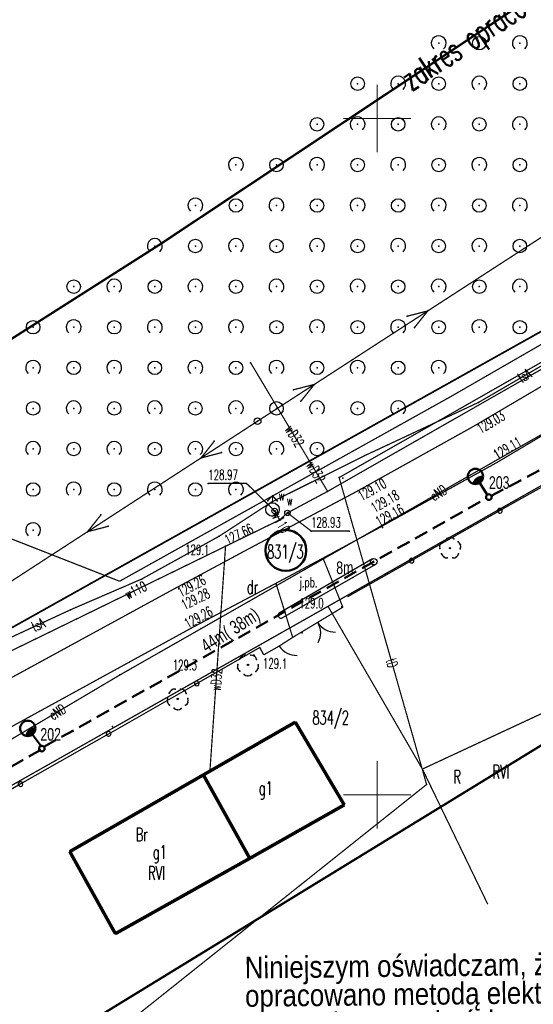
# Model space of a CAD drawing. Extents: x 6497146 to 6497453, y 5961397 to 5961603.
# Tile 5 of 10: x 6497224 to 6497262, y 5961435 to 5961507. Entities that reach past the tile are written whole.
import ezdxf

# ---------------------------------------------------------------- set-up
doc = ezdxf.new("R2010")
doc.units = 0
doc.header["$MEASUREMENT"] = 0
for name, pattern in [('BKO', [1.5, 1, -0.5]), ('GAO', [2.5, 1.5, -1]), ('GPE', [2, 1, 1]), ('GUZ', [1.5, 1, -0.5]), ('WRU', [1.5, 1, -0.5]), ('WSQ', [1.75, 1.25, -0.5])]:
    doc.linetypes.add(name, pattern=pattern)
doc.layers.get('0').update_dxf_attribs({"linetype": 'CONTINUOUS'})
for name, color, linetype, lineweight in [('_Opisy', 7, 'CONTINUOUS', 25), ('opis proj zagospodarowania', 7, 'CONTINUOUS', 0), ('Oświetlenie drogowe', 10, 'BKO', 50), ('przepusty', 104, 'CONTINUOUS', 25)]:
    doc.layers.add(name, color=color, linetype=linetype, lineweight=lineweight)
for name, color, linetype in [('budynek ewidencyjny', 7, 'CONTINUOUS'), ('drzewo liściaste', 96, 'CONTINUOUS'), ('granica', 96, 'GPE'), ('hydrant', 5, 'CONTINUOUS'), ('jezdnia', 7, 'WSQ'), ('numer działki ewidencyjnej', 96, 'CONTINUOUS'), ('obręb ewidencyjny', 7, 'GAO'), ('ogrodzenie trwałe', 7, 'CONTINUOUS'), ('opis bud', 7, 'CONTINUOUS'), ('opis wysok', 7, 'CONTINUOUS'), ('OT_Ogrodzenia', 7, 'CONTINUOUS'), ('OT_ZagospodarowanieTerenu', 7, 'CONTINUOUS'), ('przewód elektroenergetyczny niskiego napięcia', 1, 'CONTINUOUS'), ('przewód elektroenergetyczny podziemny', 1, 'CONTINUOUS'), ('przewód telekomunikacyjny podziemny', 30, 'CONTINUOUS'), ('przewód wodociągowy', 5, 'CONTINUOUS'), ('rzedna', 7, 'CONTINUOUS'), ('rzedna-Atr2', 7, 'CONTINUOUS'), ('siatka', 7, 'CONTINUOUS'), ('słup przewodów napowietrznych', 7, 'GUZ'), ('użytek', 96, 'WSQ'), ('Zakres', 4, 'WSQ'), ('zasuwa lub zawór', 5, 'CONTINUOUS')]:
    doc.layers.add(name, color=color, linetype=linetype)
doc.layers.get('0').off()
doc.styles.add('EL', font='romans.shx', dxfattribs={"width": 0.7})
doc.styles.get("Standard").update_dxf_attribs({"font": 'simplex.shx', "width": 0.85})

# ---------------------------------------------------------------- blocks, each defined once
blk = doc.blocks.new('L_2_20_3')
at = {"color": 0, "linetype": 'Continuous'}
for centre, start, end in [((-3, 0), 299.9816, 0), ((3, 0), 180, 240.0184)]:
    blk.add_arc(centre, 3, start, end, dxfattribs=at)
blk = doc.blocks.new('L_2_56_1')
at = {"color": 0, "linetype": 'Continuous'}
blk.add_arc((3, 0), 3, 180, 240.0184, dxfattribs=at)
blk = doc.blocks.new('OTZK_1')
at = {"color": 0, "linetype": 'Continuous'}
blk.add_arc((0, 0), 1.1, 311.1859, 228.8141, dxfattribs=at)
blk = doc.blocks.new('OTZZ_2')
at = {"color": 0, "linetype": 'Continuous'}
blk.add_circle((0, 0), 1, dxfattribs=at)

msp = doc.modelspace()

# ---------------------------------------------------------------- hatches: boundary and pattern name
at = {"layer": 'Oświetlenie drogowe', "linetype": 'ByBlock'}
for points in [[(6497257.836, 5961473.601, 0.354336), (6497257.049, 5961473.037, 0.249377), (6497257.578, 5961473.081, 0.276592)], [(6497224.724, 5961455.015, 0.354336), (6497223.981, 5961454.394, 0.249377), (6497224.505, 5961454.477, 0.276592)]]:
    msp.add_hatch(color=256, dxfattribs=at).paths.add_polyline_path(points)

# ---------------------------------------------------------------- linework, layer by layer
at = {"layer": 'budynek ewidencyjny', "linetype": 'Continuous', "const_width": 0.25}
for points in [[(6497237.153, 5961451.481), (6497243.953, 5961455.381)], [(6497243.953, 5961455.381), (6497247.573, 5961449.261)], [(6497227.273, 5961445.811), (6497237.153, 5961451.481)], [(6497237.153, 5961451.481), (6497240.583, 5961445.311)], [(6497240.583, 5961445.311), (6497237.153, 5961451.481)], [(6497247.573, 5961449.261), (6497240.583, 5961445.311)], [(6497230.643, 5961439.741), (6497227.273, 5961445.811)], [(6497240.583, 5961445.311), (6497230.643, 5961439.741)]]:
    msp.add_lwpolyline(points, dxfattribs=at)
at = {"layer": 'budynek ewidencyjny'}
for p in [(6497243.953, 5961455.381), (6497243.953, 5961455.381), (6497237.153, 5961451.481), (6497237.153, 5961451.481), (6497237.153, 5961451.481), (6497237.153, 5961451.481), (6497247.573, 5961449.261), (6497247.573, 5961449.261), (6497227.273, 5961445.811), (6497227.273, 5961445.811), (6497240.583, 5961445.311), (6497240.583, 5961445.311), (6497240.583, 5961445.311), (6497240.583, 5961445.311), (6497230.643, 5961439.741), (6497230.643, 5961439.741)]:
    msp.add_point(p, dxfattribs=at)
at = {"layer": 'drzewo liściaste', "color": 94, "linetype": 'Continuous'}
for centre in [(6497255.403, 5961468.241), (6497240.453, 5961459.611), (6497235.253, 5961457.101)]:
    msp.add_circle(centre, 0.05, dxfattribs=at)
at = {"layer": 'drzewo liściaste', "linetype": 'Continuous'}
for centre, start, end in [((6497255.024, 5961468.368), 120.814, 202.054), ((6497255.406, 5961468.641), 48.778, 130.234), ((6497255.784, 5961468.361), 336.958, 58.198), ((6497255.165, 5961467.919), 192.727, 274.377), ((6497255.635, 5961467.915), 264.635, 346.285), ((6497240.223, 5961459.938), 84.23, 165.88), ((6497240.693, 5961459.931), 12.322, 93.972), ((6497240.071, 5961459.493), 156.553, 237.793), ((6497240.831, 5961459.481), 300.409, 21.649), ((6497240.446, 5961459.211), 228.373, 309.829), ((6497235.023, 5961457.428), 84.23, 165.88), ((6497235.493, 5961457.421), 12.322, 93.972), ((6497234.871, 5961456.983), 156.553, 237.793), ((6497235.631, 5961456.971), 300.409, 21.649), ((6497235.246, 5961456.701), 228.373, 309.829)]:
    msp.add_arc(centre, 0.4, start, end, dxfattribs=at)
at = {"layer": 'drzewo liściaste'}
for p in [(6497254.645, 5961468.495), (6497254.819, 5961468.712), (6497255.148, 5961468.946), (6497255.41, 5961469.041), (6497255.67, 5961468.942), (6497255.995, 5961468.701), (6497254.653, 5961468.218), (6497254.775, 5961467.831), (6497255.403, 5961468.241), (6497256.024, 5961467.82), (6497256.152, 5961468.205), (6497256.165, 5961468.482), (6497254.927, 5961467.597), (6497255.195, 5961467.52), (6497255.598, 5961467.517), (6497255.867, 5961467.589), (6497239.835, 5961460.036), (6497239.993, 5961460.266), (6497240.263, 5961460.336), (6497240.665, 5961460.33), (6497240.933, 5961460.251), (6497241.084, 5961460.016), (6497239.689, 5961459.375), (6497239.704, 5961459.652), (6497239.858, 5961459.154), (6497240.453, 5961459.611), (6497241.033, 5961459.136), (6497241.203, 5961459.628), (6497241.209, 5961459.351), (6497240.181, 5961458.912), (6497240.44, 5961458.811), (6497240.703, 5961458.904), (6497234.793, 5961457.756), (6497235.063, 5961457.826), (6497235.465, 5961457.82), (6497235.733, 5961457.741), (6497234.489, 5961456.865), (6497234.504, 5961457.142), (6497234.635, 5961457.526), (6497235.253, 5961457.101), (6497235.884, 5961457.506), (6497236.003, 5961457.118), (6497236.009, 5961456.841), (6497234.658, 5961456.644), (6497234.981, 5961456.402), (6497235.24, 5961456.301), (6497235.503, 5961456.394), (6497235.833, 5961456.626)]:
    msp.add_point(p, dxfattribs=at)
at = {"layer": 'granica', "linetype": 'GPE', "const_width": 0.09}
for points in [[(6497221.783, 5961461.691), (6497271.943, 5961489.751)], [(6497191.743, 5961433.031), (6497278.863, 5961482.331)]]:
    msp.add_lwpolyline(points, dxfattribs=at)
at = {"layer": 'hydrant', "linetype": 'Continuous', "const_width": 0.09}
for points in [[(6497241.909, 5961471.747), (6497242.263, 5961472.101)], [(6497242.263, 5961471.601), (6497242.263, 5961472.101)], [(6497242.617, 5961471.747), (6497242.263, 5961472.101)]]:
    msp.add_lwpolyline(points, dxfattribs=at)
at = {"layer": 'hydrant', "linetype": 'Continuous'}
msp.add_circle((6497242.263, 5961471.101), 0.5, dxfattribs=at)
at = {"layer": 'hydrant'}
for p in [(6497241.909, 5961471.747), (6497242.263, 5961472.101), (6497242.263, 5961472.101), (6497242.263, 5961472.101), (6497242.263, 5961471.601), (6497242.617, 5961471.747), (6497242.263, 5961471.101)]:
    msp.add_point(p, dxfattribs=at)
at = {"layer": 'jezdnia', "linetype": 'WSQ', "const_width": 0.09}
for points in [[(6497266.778, 5961482.923), (6497257.095, 5961477.224)], [(6497250.053, 5961469.696), (6497258.881, 5961474.585), (6497268.259, 5961480.157)], [(6497257.095, 5961477.224), (6497248.379, 5961472.372), (6497240.457, 5961468.167), (6497234.95, 5961465.208), (6497220.401, 5961457.275)], [(6497246, 5961467.505), (6497250.053, 5961469.696)], [(6497242.521, 5961465.645), (6497246, 5961467.505)], [(6497236.284, 5961462.345), (6497242.521, 5961465.645)], [(6497221.013, 5961453.921), (6497221.765, 5961454.388), (6497236.284, 5961462.345)]]:
    msp.add_lwpolyline(points, dxfattribs=at)
msp.add_lwpolyline([(6497247.468, 5961463.88), (6497243.759, 5961461.644), (6497242.521, 5961465.645), (6497246, 5961467.505)], close=True, dxfattribs=at)
at = {"layer": 'jezdnia'}
for p in [(6497247.463, 5961473.411), (6497250.403, 5961469.771), (6497246.063, 5961467.471), (6497246.063, 5961467.471), (6497242.523, 5961465.611), (6497242.523, 5961465.611), (6497247.403, 5961463.901), (6497236.993, 5961462.301), (6497244.453, 5961461.971)]:
    msp.add_point(p, dxfattribs=at)
at = {"layer": 'obręb ewidencyjny', "linetype": 'GAO', "const_width": 0.13}
for points in [[(6497153.779, 5961417.466), (6497170.743, 5961428.761), (6497188.803, 5961440.631), (6497216.983, 5961459.111), (6497221.783, 5961461.691), (6497271.943, 5961489.751), (6497274.333, 5961487.191), (6497278.863, 5961482.331), (6497291.403, 5961469.611), (6497295.629, 5961465.111)], [(6497295.629, 5961465.111), (6497291.403, 5961469.611), (6497278.863, 5961482.331), (6497274.333, 5961487.191), (6497271.943, 5961489.751), (6497221.783, 5961461.691), (6497216.983, 5961459.111), (6497188.803, 5961440.631), (6497170.743, 5961428.761), (6497153.779, 5961417.466)]]:
    msp.add_lwpolyline(points, dxfattribs=at)
at = {"layer": 'ogrodzenie trwałe', "linetype": 'Continuous'}
for points in [[(6497278.61, 5961481.832), (6497272.352, 5961478.373), (6497272.352, 5961478.373, 1), (6497272.046, 5961478.204, 1), (6497272.352, 5961478.373), (6497272.046, 5961478.204), (6497265.788, 5961474.745), (6497265.788, 5961474.745, 1), (6497265.482, 5961474.576, 1), (6497265.788, 5961474.745), (6497265.482, 5961474.576), (6497261.512, 5961472.382), (6497261.512, 5961472.382), (6497259.236, 5961471.096), (6497259.236, 5961471.096, 1), (6497258.931, 5961470.924, 1), (6497259.236, 5961471.096), (6497258.931, 5961470.924), (6497252.706, 5961467.406), (6497252.706, 5961467.406, 1), (6497252.402, 5961467.234, 1), (6497252.706, 5961467.406), (6497252.402, 5961467.234), (6497247.823, 5961464.647)], [(6497242.767, 5961461.009), (6497241.623, 5961460.348), (6497241.623, 5961460.348), (6497241.336, 5961460.9), (6497241.336, 5961460.9), (6497236.814, 5961458.319), (6497236.814, 5961458.319, 1), (6497236.51, 5961458.145, 1), (6497236.814, 5961458.319), (6497236.51, 5961458.145), (6497230.301, 5961454.601), (6497230.301, 5961454.601, 1), (6497229.997, 5961454.427, 1), (6497230.301, 5961454.601), (6497229.997, 5961454.427), (6497223.787, 5961450.883), (6497223.787, 5961450.883, 1), (6497223.483, 5961450.709, 1), (6497223.787, 5961450.883), (6497223.483, 5961450.709), (6497221.193, 5961449.402)]]:
    msp.add_lwpolyline(points, format="xyb", dxfattribs=at)
at = {"layer": 'ogrodzenie trwałe'}
for p in [(6497247.403, 5961463.901), (6497244.453, 5961461.971), (6497230.423, 5961455.051)]:
    msp.add_point(p, dxfattribs=at)
at = {"layer": 'opis wysok', "linetype": 'Continuous'}
msp.add_circle((6497240.873, 5961460.321), 0.045, dxfattribs=at)
at = {"layer": 'OT_Ogrodzenia', "color": 7, "linetype": 'Continuous', "const_width": 0.09}
for points in [[(6497243.759, 5961461.644), (6497247.468, 5961463.88)], [(6497242.767, 5961461.009), (6497243.759, 5961461.644)]]:
    msp.add_lwpolyline(points, dxfattribs=at)
at = {"layer": 'OT_ZagospodarowanieTerenu', "linetype": 'WRU', "const_width": 0.09}
for points in [[(6497276.203, 5961491.406), (6497255.462, 5961479.454)], [(6497255.462, 5961479.454), (6497230.955, 5961465.796)], [(6497230.955, 5961465.796), (6497222.31, 5961469.18)]]:
    msp.add_lwpolyline(points, dxfattribs=at)
at = {"layer": 'OT_ZagospodarowanieTerenu'}
for p in [(6497254.56, 5961505.575), (6497257.56, 5961505.575), (6497260.56, 5961505.575), (6497248.56, 5961502.575), (6497251.56, 5961502.575), (6497254.56, 5961502.575), (6497257.56, 5961502.575), (6497260.56, 5961502.575), (6497245.56, 5961499.575), (6497248.56, 5961499.575), (6497251.56, 5961499.575), (6497254.56, 5961499.575), (6497257.56, 5961499.575), (6497260.56, 5961499.575), (6497239.56, 5961496.575), (6497242.56, 5961496.575), (6497245.56, 5961496.575), (6497248.56, 5961496.575), (6497251.56, 5961496.575), (6497254.56, 5961496.575), (6497257.56, 5961496.575), (6497260.56, 5961496.575), (6497236.56, 5961493.575), (6497239.56, 5961493.575), (6497242.56, 5961493.575), (6497245.56, 5961493.575), (6497248.56, 5961493.575), (6497251.56, 5961493.575), (6497254.56, 5961493.575), (6497257.56, 5961493.575), (6497260.56, 5961493.575), (6497233.56, 5961490.575), (6497236.56, 5961490.575), (6497239.56, 5961490.575), (6497242.56, 5961490.575), (6497245.56, 5961490.575), (6497248.56, 5961490.575), (6497251.56, 5961490.575), (6497254.56, 5961490.575), (6497257.56, 5961490.575), (6497260.56, 5961490.575), (6497227.56, 5961487.575), (6497230.56, 5961487.575), (6497233.56, 5961487.575), (6497236.56, 5961487.575), (6497239.56, 5961487.575), (6497242.56, 5961487.575), (6497245.56, 5961487.575), (6497248.56, 5961487.575), (6497251.56, 5961487.575), (6497254.56, 5961487.575), (6497257.56, 5961487.575), (6497260.56, 5961487.575), (6497224.56, 5961484.575), (6497227.56, 5961484.575), (6497230.56, 5961484.575), (6497233.56, 5961484.575), (6497236.56, 5961484.575), (6497239.56, 5961484.575), (6497242.56, 5961484.575), (6497245.56, 5961484.575), (6497248.56, 5961484.575), (6497251.56, 5961484.575), (6497254.56, 5961484.575), (6497257.56, 5961484.575), (6497260.56, 5961484.575), (6497224.56, 5961481.575), (6497227.56, 5961481.575), (6497230.56, 5961481.575), (6497233.56, 5961481.575), (6497236.56, 5961481.575), (6497239.56, 5961481.575), (6497242.56, 5961481.575), (6497245.56, 5961481.575), (6497248.56, 5961481.575), (6497251.56, 5961481.575), (6497254.56, 5961481.575), (6497224.56, 5961478.575), (6497227.56, 5961478.575), (6497230.56, 5961478.575), (6497233.56, 5961478.575), (6497236.56, 5961478.575), (6497239.56, 5961478.575), (6497242.56, 5961478.575), (6497245.56, 5961478.575), (6497248.56, 5961478.575), (6497251.56, 5961478.575), (6497224.56, 5961475.575), (6497227.56, 5961475.575), (6497230.56, 5961475.575), (6497233.56, 5961475.575), (6497236.56, 5961475.575), (6497239.56, 5961475.575), (6497242.56, 5961475.575), (6497245.56, 5961475.575), (6497224.56, 5961472.575), (6497227.56, 5961472.575), (6497230.56, 5961472.575), (6497233.56, 5961472.575), (6497236.56, 5961472.575), (6497239.56, 5961472.575), (6497224.56, 5961469.575)]:
    msp.add_point(p, dxfattribs=at)
at = {"layer": 'Oświetlenie drogowe', "linetype": 'ByBlock'}
for p, q in [((6497257.572, 5961473.09), (6497258.166, 5961472.156)), ((6497224.498, 5961454.485), (6497225.159, 5961453.598))]:
    msp.add_line(p, q, dxfattribs=at)
at = {"layer": 'Oświetlenie drogowe', "linetype": 'BKO'}
msp.add_line((6497225.355, 5961453.549), (6497258.073, 5961471.91), dxfattribs=at)
for points in [[(6497258.445, 5961472.112), (6497278.399, 5961482.59), (6497290.483, 5961493.009)], [(6497225.12, 5961453.335), (6497193.033, 5961434.961), (6497189.398, 5961440.396), (6497187.361, 5961440.041), (6497183.386, 5961442.368), (6497183.16, 5961447.119)]]:
    msp.add_lwpolyline(points, dxfattribs=at)
at = {"layer": 'Oświetlenie drogowe', "linetype": 'ByBlock'}
for centre, radius in [((6497257.273, 5961473.548), 0.565), ((6497258.27, 5961472.016), 0.207), ((6497224.166, 5961454.92), 0.565), ((6497225.204, 5961453.424), 0.207)]:
    msp.add_circle(centre, radius, dxfattribs=at)
at = {"layer": 'Oświetlenie drogowe', "color": 92, "linetype": 'ByBlock', "lineweight": 50}
msp.add_circle((6497243.254, 5961468.073), 1.513, dxfattribs=at)
at = {"layer": 'przepusty', "color": 6}
for points in [[(6497242.77, 5961463.461), (6497249.66, 5961467.487)], [(6497243.028, 5961463.113), (6497249.903, 5961467.055)]]:
    msp.add_lwpolyline(points, dxfattribs=at)
msp.add_circle((6497249.757, 5961467.242), 0.24, dxfattribs=at)
msp.add_arc((6497242.897, 5961463.28), 0.216, 128.84432, 310.52341, dxfattribs=at)
at = {"layer": 'przewód elektroenergetyczny niskiego napięcia', "linetype": 'Continuous', "const_width": 0.09}
for points in [[(6497281.483, 5961503.741), (6497241.163, 5961477.631)], [(6497245.36, 5961480.349), (6497253.753, 5961485.784)], [(6497253.753, 5961485.784), (6497252.222, 5961485.388)], [(6497253.753, 5961485.784), (6497252.766, 5961484.549)], [(6497241.163, 5961477.631), (6497245.36, 5961480.349)], [(6497245.36, 5961480.349), (6497243.829, 5961479.953)], [(6497245.36, 5961480.349), (6497244.372, 5961479.114)], [(6497241.163, 5961477.631), (6497199.743, 5961450.721)], [(6497241.163, 5961477.631), (6497236.97, 5961474.907)], [(6497236.97, 5961474.907), (6497237.955, 5961476.143)], [(6497236.97, 5961474.907), (6497238.5, 5961475.305)], [(6497236.97, 5961474.907), (6497228.584, 5961469.459)], [(6497228.584, 5961469.459), (6497229.57, 5961470.695)], [(6497228.584, 5961469.459), (6497230.114, 5961469.857)]]:
    msp.add_lwpolyline(points, dxfattribs=at)
at = {"layer": 'przewód elektroenergetyczny niskiego napięcia'}
for p in [(6497252.222, 5961485.388), (6497253.753, 5961485.784), (6497253.753, 5961485.784), (6497253.753, 5961485.784), (6497252.766, 5961484.549), (6497245.36, 5961480.349), (6497245.36, 5961480.349), (6497245.36, 5961480.349), (6497245.36, 5961480.349), (6497243.829, 5961479.953), (6497244.372, 5961479.114), (6497241.163, 5961477.631), (6497241.163, 5961477.631), (6497241.163, 5961477.631), (6497241.163, 5961477.631), (6497237.955, 5961476.143), (6497238.5, 5961475.305), (6497236.97, 5961474.907), (6497236.97, 5961474.907), (6497236.97, 5961474.907), (6497236.97, 5961474.907), (6497229.57, 5961470.695), (6497228.584, 5961469.459), (6497228.584, 5961469.459), (6497228.584, 5961469.459), (6497230.114, 5961469.857)]:
    msp.add_point(p, dxfattribs=at)
at = {"layer": 'przewód elektroenergetyczny podziemny', "linetype": 'Continuous', "const_width": 0.09}
msp.add_lwpolyline([(6497213.543, 5961448.541), (6497230.983, 5961458.871), (6497255.173, 5961472.661), (6497276.943, 5961485.061)], dxfattribs=at)
at = {"layer": 'przewód elektroenergetyczny podziemny'}
for p in [(6497255.173, 5961472.661), (6497230.983, 5961458.871)]:
    msp.add_point(p, dxfattribs=at)
at = {"layer": 'przewód telekomunikacyjny podziemny', "linetype": 'Continuous', "const_width": 0.09}
for points in [[(6497218.463, 5961459.581), (6497227.313, 5961463.681), (6497232.593, 5961465.961), (6497238.333, 5961469.131), (6497242.183, 5961471.641), (6497249.083, 5961475.081), (6497257.493, 5961479.011), (6497268.993, 5961485.691), (6497274.033, 5961488.441), (6497285.993, 5961498.031), (6497295.663, 5961505.771), (6497302.173, 5961510.471), (6497302.603, 5961510.861), (6497308.923, 5961516.531), (6497309.343, 5961517.061), (6497321.973, 5961529.961), (6497322.983, 5961531.361)], [(6497253.663, 5961450.771), (6497247.193, 5961473.461), (6497272.533, 5961487.901), (6497273.573, 5961488.651)], [(6497253.663, 5961450.771), (6497229.763, 5961431.731), (6497229.763, 5961426.261), (6497225.793, 5961423.861)]]:
    msp.add_lwpolyline(points, dxfattribs=at)
at = {"layer": 'przewód telekomunikacyjny podziemny'}
for p in [(6497257.493, 5961479.011), (6497249.083, 5961475.081), (6497247.193, 5961473.461), (6497242.183, 5961471.641), (6497238.333, 5961469.131), (6497232.593, 5961465.961), (6497227.313, 5961463.681), (6497253.663, 5961450.771), (6497253.663, 5961450.771)]:
    msp.add_point(p, dxfattribs=at)
at = {"layer": 'przewód wodociągowy', "linetype": 'Continuous', "const_width": 0.09}
for points in [[(6497242.793, 5961470.331), (6497243.373, 5961470.851), (6497246.343, 5961472.441), (6497274.023, 5961488.241)], [(6497240.643, 5961481.951), (6497245.003, 5961474.671)], [(6497245.003, 5961474.671), (6497246.343, 5961472.441)], [(6497242.793, 5961470.331), (6497242.423, 5961470.991), (6497242.263, 5961471.101)], [(6497242.793, 5961470.331), (6497238.793, 5961468.381), (6497214.143, 5961456.361), (6497179.563, 5961433.141), (6497179.383, 5961433.511), (6497179.333, 5961434.321)], [(6497238.793, 5961468.381), (6497237.643, 5961451.861)]]:
    msp.add_lwpolyline(points, dxfattribs=at)
at = {"layer": 'przewód wodociągowy'}
for p in [(6497240.643, 5961481.951), (6497245.003, 5961474.671), (6497245.003, 5961474.671), (6497246.343, 5961472.441), (6497246.343, 5961472.441), (6497242.263, 5961471.101), (6497242.423, 5961470.991), (6497243.373, 5961470.851), (6497242.793, 5961470.331), (6497242.793, 5961470.331), (6497242.793, 5961470.331), (6497238.793, 5961468.381), (6497238.793, 5961468.381), (6497237.643, 5961451.861)]:
    msp.add_point(p, dxfattribs=at)
at = {"layer": 'rzedna', "color": 5, "linetype": 'Continuous'}
for centre in [(6497242.423, 5961470.991), (6497243.373, 5961470.851), (6497242.793, 5961470.331)]:
    msp.add_circle(centre, 0.045, dxfattribs=at)
at = {"layer": 'rzedna', "color": 7, "linetype": 'Continuous'}
msp.add_circle((6497242.793, 5961470.331), 0.045, dxfattribs=at)
at = {"layer": 'rzedna'}
for p in [(6497242.423, 5961470.991), (6497243.373, 5961470.851), (6497242.793, 5961470.331), (6497242.793, 5961470.331)]:
    msp.add_point(p, dxfattribs=at)
at = {"layer": 'rzedna-Atr2', "color": 7, "linetype": 'Continuous', "const_width": 0.09}
for points in [[(6497242.423, 5961470.991), (6497240.343, 5961473.031), (6497237.516, 5961473.031)], [(6497243.373, 5961470.851), (6497245.123, 5961469.511), (6497247.945, 5961469.511)]]:
    msp.add_lwpolyline(points, dxfattribs=at)
at = {"layer": 'rzedna-Atr2'}
for p in [(6497237.516, 5961473.031), (6497240.343, 5961473.031), (6497242.423, 5961470.991), (6497243.373, 5961470.851), (6497245.123, 5961469.511), (6497247.945, 5961469.511)]:
    msp.add_point(p, dxfattribs=at)
at = {"layer": 'siatka', "color": 7, "linetype": 'Continuous', "const_width": 0.07}
for points in [[(6497250, 5961497.5), (6497250, 5961502.5)], [(6497247.5, 5961500), (6497252.5, 5961500)], [(6497250, 5961447.5), (6497250, 5961452.5)], [(6497247.5, 5961450), (6497252.5, 5961450)]]:
    msp.add_lwpolyline(points, dxfattribs=at)
at = {"layer": 'słup przewodów napowietrznych', "color": 7, "linetype": 'Continuous'}
msp.add_circle((6497241.163, 5961477.631), 0.25, dxfattribs=at)
at = {"layer": 'słup przewodów napowietrznych'}
msp.add_point((6497241.163, 5961477.631), dxfattribs=at)
at = {"layer": 'użytek', "linetype": 'WSQ', "const_width": 0.09}
for points in [[(6497221.783, 5961461.691), (6497271.943, 5961489.751)], [(6497221.783, 5961461.691), (6497271.943, 5961489.751)], [(6497271.943, 5961489.751), (6497221.783, 5961461.691)], [(6497278.863, 5961482.331), (6497246.373, 5961463.941)], [(6497278.863, 5961482.331), (6497246.373, 5961463.941)], [(6497246.373, 5961463.941), (6497278.863, 5961482.331)], [(6497253.353, 5961451.911), (6497291.403, 5961469.611)], [(6497246.373, 5961463.941), (6497191.743, 5961433.031)], [(6497246.373, 5961463.941), (6497191.743, 5961433.031)], [(6497191.743, 5961433.031), (6497246.373, 5961463.941)], [(6497246.373, 5961463.941), (6497253.353, 5961451.911)], [(6497258.19, 5961441.913), (6497253.353, 5961451.911)]]:
    msp.add_lwpolyline(points, dxfattribs=at)
at = {"layer": 'Zakres', "linetype": 'WSQ', "const_width": 0.17}
msp.add_lwpolyline([(6497233.853, 5961490.641), (6497279.543, 5961520.981), (6497328.8, 5961564.2), (6497356.612, 5961536.538), (6497291.713, 5961471.771), (6497176.173, 5961401.031), (6497147.423, 5961434.371), (6497168.665, 5961448.2), (6497168.24, 5961494.21), (6497187.59, 5961494.45), (6497190.4, 5961463)], close=True, dxfattribs=at)
at = {"layer": 'Zakres'}
msp.add_point((6497233.853, 5961490.641), dxfattribs=at)
at = {"layer": 'zasuwa lub zawór', "color": 5, "linetype": 'Continuous'}
for centre in [(6497242.423, 5961470.991), (6497243.373, 5961470.851)]:
    msp.add_circle(centre, 0.2, dxfattribs=at)
at = {"layer": 'zasuwa lub zawór'}
for p in [(6497242.423, 5961470.991), (6497243.373, 5961470.851)]:
    msp.add_point(p, dxfattribs=at)

# ---------------------------------------------------------------- block references
at = {"layer": 'OT_Ogrodzenia', "color": 7, "linetype": 'Continuous', "xscale": 0.5, "yscale": 0.5, "zscale": 0.5}
for name, p, rotation in [('L_2_20_3', (6497245.613, 5961462.762), 31.08), ('L_2_56_1', (6497242.767, 5961461.009), 32.62)]:
    msp.add_blockref(name, p, dxfattribs=dict(at, rotation=rotation))
at = {"layer": 'OT_ZagospodarowanieTerenu', "linetype": 'Continuous', "xscale": 0.5, "yscale": 0.5, "zscale": 0.5}
for name, p in [('OTZK_1', (6497254.56, 5961505.575)), ('OTZZ_2', (6497257.56, 5961505.575)), ('OTZK_1', (6497260.56, 5961505.575)), ('OTZZ_2', (6497248.56, 5961502.575)), ('OTZK_1', (6497251.56, 5961502.575)), ('OTZZ_2', (6497254.56, 5961502.575)), ('OTZK_1', (6497257.56, 5961502.575)), ('OTZZ_2', (6497260.56, 5961502.575)), ('OTZZ_2', (6497245.56, 5961499.575)), ('OTZK_1', (6497248.56, 5961499.575)), ('OTZZ_2', (6497251.56, 5961499.575)), ('OTZK_1', (6497254.56, 5961499.575)), ('OTZZ_2', (6497257.56, 5961499.575)), ('OTZK_1', (6497260.56, 5961499.575)), ('OTZK_1', (6497239.56, 5961496.575)), ('OTZZ_2', (6497242.56, 5961496.575)), ('OTZK_1', (6497245.56, 5961496.575)), ('OTZZ_2', (6497248.56, 5961496.575)), ('OTZK_1', (6497251.56, 5961496.575)), ('OTZZ_2', (6497254.56, 5961496.575)), ('OTZK_1', (6497257.56, 5961496.575)), ('OTZZ_2', (6497260.56, 5961496.575)), ('OTZK_1', (6497236.56, 5961493.575)), ('OTZZ_2', (6497239.56, 5961493.575)), ('OTZK_1', (6497242.56, 5961493.575)), ('OTZZ_2', (6497245.56, 5961493.575)), ('OTZK_1', (6497248.56, 5961493.575)), ('OTZZ_2', (6497251.56, 5961493.575)), ('OTZK_1', (6497254.56, 5961493.575)), ('OTZZ_2', (6497257.56, 5961493.575)), ('OTZK_1', (6497260.56, 5961493.575)), ('OTZK_1', (6497233.56, 5961490.575)), ('OTZZ_2', (6497236.56, 5961490.575)), ('OTZK_1', (6497239.56, 5961490.575)), ('OTZZ_2', (6497242.56, 5961490.575)), ('OTZK_1', (6497245.56, 5961490.575)), ('OTZZ_2', (6497248.56, 5961490.575)), ('OTZK_1', (6497251.56, 5961490.575)), ('OTZZ_2', (6497254.56, 5961490.575)), ('OTZK_1', (6497257.56, 5961490.575)), ('OTZZ_2', (6497260.56, 5961490.575)), ('OTZZ_2', (6497227.56, 5961487.575)), ('OTZK_1', (6497230.56, 5961487.575)), ('OTZZ_2', (6497233.56, 5961487.575)), ('OTZK_1', (6497236.56, 5961487.575)), ('OTZZ_2', (6497239.56, 5961487.575)), ('OTZK_1', (6497242.56, 5961487.575)), ('OTZZ_2', (6497245.56, 5961487.575)), ('OTZK_1', (6497248.56, 5961487.575)), ('OTZZ_2', (6497251.56, 5961487.575)), ('OTZK_1', (6497254.56, 5961487.575)), ('OTZZ_2', (6497257.56, 5961487.575)), ('OTZK_1', (6497260.56, 5961487.575)), ('OTZZ_2', (6497224.56, 5961484.575)), ('OTZK_1', (6497227.56, 5961484.575)), ('OTZZ_2', (6497230.56, 5961484.575)), ('OTZK_1', (6497233.56, 5961484.575)), ('OTZZ_2', (6497236.56, 5961484.575)), ('OTZK_1', (6497239.56, 5961484.575)), ('OTZZ_2', (6497242.56, 5961484.575)), ('OTZK_1', (6497245.56, 5961484.575)), ('OTZZ_2', (6497248.56, 5961484.575)), ('OTZK_1', (6497251.56, 5961484.575)), ('OTZZ_2', (6497254.56, 5961484.575)), ('OTZK_1', (6497257.56, 5961484.575)), ('OTZZ_2', (6497260.56, 5961484.575)), ('OTZK_1', (6497224.56, 5961481.575)), ('OTZZ_2', (6497227.56, 5961481.575)), ('OTZK_1', (6497230.56, 5961481.575)), ('OTZZ_2', (6497233.56, 5961481.575)), ('OTZK_1', (6497236.56, 5961481.575)), ('OTZZ_2', (6497239.56, 5961481.575)), ('OTZK_1', (6497242.56, 5961481.575)), ('OTZZ_2', (6497245.56, 5961481.575)), ('OTZK_1', (6497248.56, 5961481.575)), ('OTZZ_2', (6497251.56, 5961481.575)), ('OTZK_1', (6497254.56, 5961481.575)), ('OTZZ_2', (6497224.56, 5961478.575)), ('OTZK_1', (6497227.56, 5961478.575)), ('OTZZ_2', (6497230.56, 5961478.575)), ('OTZK_1', (6497233.56, 5961478.575)), ('OTZZ_2', (6497236.56, 5961478.575)), ('OTZK_1', (6497239.56, 5961478.575)), ('OTZZ_2', (6497242.56, 5961478.575)), ('OTZK_1', (6497245.56, 5961478.575)), ('OTZZ_2', (6497248.56, 5961478.575)), ('OTZK_1', (6497251.56, 5961478.575)), ('OTZK_1', (6497224.56, 5961475.575)), ('OTZZ_2', (6497227.56, 5961475.575)), ('OTZK_1', (6497230.56, 5961475.575)), ('OTZZ_2', (6497233.56, 5961475.575)), ('OTZK_1', (6497236.56, 5961475.575)), ('OTZZ_2', (6497239.56, 5961475.575)), ('OTZK_1', (6497242.56, 5961475.575)), ('OTZZ_2', (6497245.56, 5961475.575)), ('OTZZ_2', (6497224.56, 5961472.575)), ('OTZK_1', (6497227.56, 5961472.575)), ('OTZZ_2', (6497230.56, 5961472.575)), ('OTZK_1', (6497233.56, 5961472.575)), ('OTZZ_2', (6497236.56, 5961472.575)), ('OTZK_1', (6497239.56, 5961472.575)), ('OTZK_1', (6497224.56, 5961469.575))]:
    msp.add_blockref(name, p, dxfattribs=at)

# ---------------------------------------------------------------- texts
at = {"layer": '_Opisy', "color": 1, "attachment_point": 7, "line_spacing_factor": 0.6, "style": 'EL'}
for s, insert, char_height, rotation in [('\\FArial|b0|i0|c238238|p39;203', (6497258.275, 5961472.607), 0.93406, 0.29015), ('\\FArial|b0|i0|c238238|p39;44m( 38m)', (6497237.546, 5961460.22), 1.01246, 32.37328), ('\\FArial|b0|i0|c238238|p39;202', (6497225.097, 5961453.993), 0.93406, 0.29015)]:
    msp.add_mtext(s, dxfattribs=dict(at, insert=insert, char_height=char_height, rotation=rotation))
at = {"layer": '_Opisy', "color": 6, "insert": (6497246.982, 5961466.314), "char_height": 0.93406, "attachment_point": 7, "rotation": 0.29015, "line_spacing_factor": 0.6, "style": 'EL'}
msp.add_mtext('\\FArial|b0|i0|c238238|p39;8m', dxfattribs=at)
at = {"layer": 'jezdnia', "color": 7, "width": 0.62}
msp.add_text('j.pb.', height=0.75, dxfattribs=at).set_placement((6497244.24, 5961465.36))
at = {"layer": 'numer działki ewidencyjnej', "width": 0.62}
for s, p in [('831/3', (6497241.86, 5961467.48)), ('834/2', (6497245.213, 5961455.211))]:
    msp.add_text(s, height=1, dxfattribs=at).set_placement(p)
at = {"layer": 'opis bud', "color": 7, "width": 0.62}
for p in [(6497241.244, 5961450.001), (6497233.404, 5961445.281)]:
    msp.add_text('g1', height=1, dxfattribs=at).set_placement(p)
at = {"layer": 'opis proj zagospodarowania', "insert": (6497240.34, 5961425.931, 0.113), "char_height": 1.61188, "attachment_point": 7, "rotation": 0.64515, "line_spacing_factor": 0.779643}
msp.add_mtext('\\FArial|b0|i0|c238|p39;\\T1.000000;Niniejszym oświadczam, że projekt budowlany\\Popracowano metodą elektroniczną na bazie mapy\\Psytuacyjno-wysokościowej, która jest zgodna\\Pz oryginałem przyjętym do zasobu Powiatowego Ośrodka\\PDokumentacji Geodezyjnej i Kartograficznej w Chojnicach \\PID: 6640.354.2024\\P', dxfattribs=at)
at = {"layer": 'opis wysok', "width": 0.62}
for s, rotation, p in [('129.03', 30.5, (6497257.659, 5961476.685)), ('129.11', 30.7, (6497258.883, 5961474.755)), ('129.10', 29.1, (6497248.852, 5961471.712)), ('129.18', 29.7, (6497249.816, 5961470.844)), ('129.16', 29, (6497250.152, 5961469.822)), ('129.26', 28.2, (6497235.487, 5961464.6)), ('129.28', 26.3, (6497235.746, 5961463.664)), ('129.26', 27.9, (6497235.995, 5961462.289)), ('129.1', 359.2, (6497241.553, 5961459.361))]:
    msp.add_text(s, height=0.75, rotation=rotation, dxfattribs=at).set_placement(p)
for s, p in [('129.1', (6497235.806, 5961467.75)), ('129.0', (6497244.25, 5961463.795)), ('129.3', (6497234.89, 5961459.225))]:
    msp.add_text(s, height=0.75, dxfattribs=at).set_placement(p)
at = {"layer": 'przewód elektroenergetyczny podziemny', "width": 0.62}
for rotation, p in [(30.5, (6497254.211, 5961471.704)), (31.4, (6497226.028, 5961455.501))]:
    msp.add_text('eND', height=0.75, rotation=rotation, dxfattribs=at).set_placement(p)
at = {"layer": 'przewód telekomunikacyjny podziemny', "width": 0.62}
for s, rotation, p in [('tsA', 30.2, (6497260.682, 5961480.437)), ('tsA', 24.9, (6497224.661, 5961462.041)), ('tD', 285.9, (6497250.652, 5961459.968))]:
    msp.add_text(s, height=0.75, rotation=rotation, dxfattribs=at).set_placement(p)
at = {"layer": 'przewód wodociągowy', "width": 0.62}
for s, rotation, p in [('wD32', 301.7, (6497243.154, 5961477.044)), ('wD32', 301, (6497244.731, 5961474.398)), ('w110', 299.3, (6497242.156, 5961470.697)), ('w110', 26, (6497231.577, 5961464.444)), ('wD32', 86, (6497238.427, 5961457.665))]:
    msp.add_text(s, height=0.75, rotation=rotation, dxfattribs=at).set_placement(p)
at = {"layer": 'rzedna-Atr2', "color": 5, "width": 0.62}
for s, p in [('128.97', (6497237.516, 5961473.289)), ('128.93', (6497245.123, 5961469.769))]:
    msp.add_text(s, height=0.75, dxfattribs=at).set_placement(p)
msp.add_text('127.66', height=0.75, rotation=26, dxfattribs=at).set_placement((6497238.953, 5961468.461))
at = {"layer": 'rzedna-Atr2', "color": 7, "width": 0.62}
msp.add_text('127.66', height=0.75, rotation=26, dxfattribs=at).set_placement((6497238.953, 5961468.461))
at = {"layer": 'użytek', "width": 0.62}
for s, p in [('dr', (6497240.363, 5961464.871)), ('R', (6497255.643, 5961450.841)), ('RVI', (6497258.533, 5961451.221)), ('Br', (6497232.143, 5961446.571)), ('RVI', (6497233.063, 5961443.731))]:
    msp.add_text(s, height=1, dxfattribs=at).set_placement(p)
at = {"layer": 'Zakres', "width": 0.62}
msp.add_text('zakres opracowania', height=1.75, rotation=33.6, dxfattribs=at).set_placement((6497252.537, 5961501.997))
at = {"layer": 'zasuwa lub zawór', "width": 0.62}
for p in [(6497242.723, 5961471.771), (6497243.323, 5961471.391)]:
    msp.add_text('w', height=0.75, dxfattribs=at).set_placement(p)

doc.saveas('drawing.dxf')
